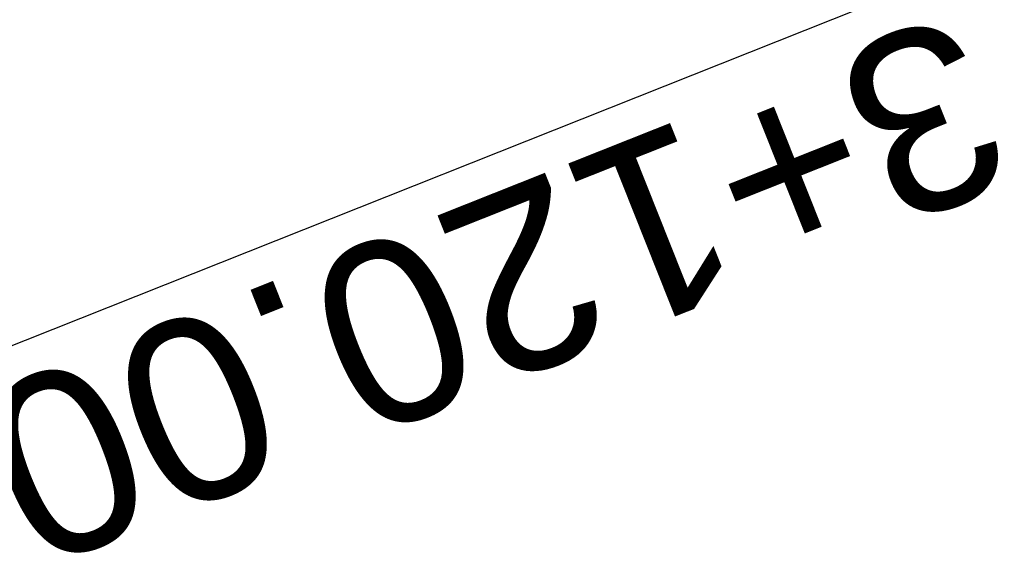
# Model space of a CAD drawing. Header units: metres. Extents: x 7529682 to 7533711, y 5721195 to 5727842.
# Tile 93 of 232: x 7531178.34 to 7531185.12, y 5725046.12 to 5725049.76. Entities that reach past the tile are written whole.
import ezdxf

# ---------------------------------------------------------------- set-up
doc = ezdxf.new("R2010")
doc.units = ezdxf.units.M
doc.layers.add('D-przekroje-pop', color=7, linetype='Continuous', lineweight=50, true_color=0x000099)
doc.styles.get("Standard").update_dxf_attribs({"font": 'arial.ttf'})

msp = doc.modelspace()

# ---------------------------------------------------------------- texts
at = {"layer": 'D-przekroje-pop', "lineweight": 30}
msp.add_text('%%U3+120.00', height=1.25, rotation=201.6855928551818, dxfattribs=at).set_placement((7531184.791546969, 5725049.836396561))

doc.saveas('drawing.dxf')
